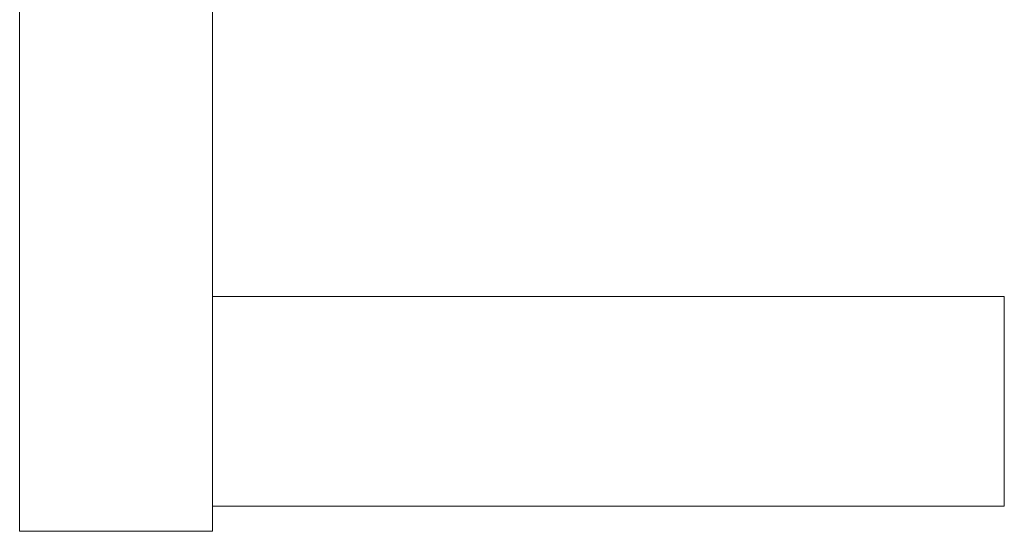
# Model space of a CAD drawing. Header units: millimetres. Extents: x -837 to 609, y -11 to 1826.
# Tile 6 of 11: x -234 to -116, y 1443 to 1504. Entities that reach past the tile are written whole.
import ezdxf

# ---------------------------------------------------------------- set-up
doc = ezdxf.new("R2010")
doc.units = ezdxf.units.MM

msp = doc.modelspace()

# ---------------------------------------------------------------- linework, layer by layer
at = {"color": 7, "linetype": 'Continuous', "lineweight": 15}
for p, q in [((-233.8, 1757.98), (-233.8, 1442.98)), ((-210.8, 1757.98), (-210.8, 1442.98)), ((-116.3, 1470.98), (-210.8, 1470.98)), ((-116.3, 1470.98), (-116.3, 1445.98)), ((-210.8, 1445.98), (-116.3, 1445.98)), ((-233.8, 1442.98), (-210.8, 1442.98))]:
    msp.add_line(p, q, dxfattribs=at)

doc.saveas('drawing.dxf')
